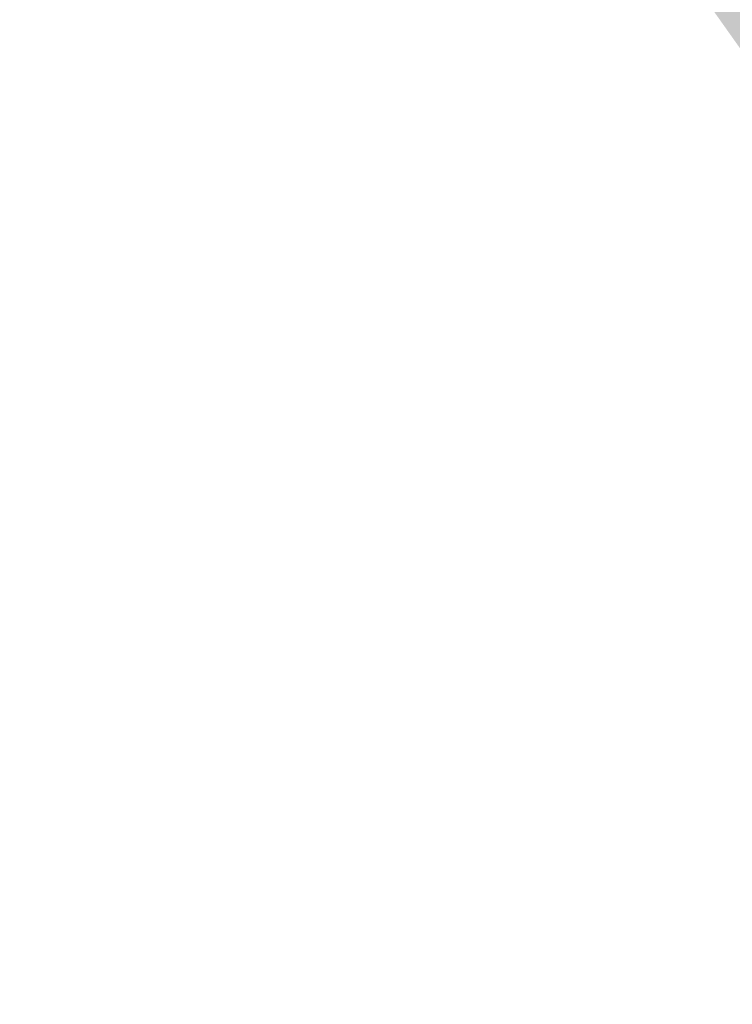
# Model space of a CAD drawing. Extents: x 306008 to 307050, y 9156110 to 9156581.
# Tile 1 of 256: x 306102.03 to 306107.48, y 9156362.55 to 9156370.08. Entities that reach past the tile are written whole.
import ezdxf

# ---------------------------------------------------------------- set-up
doc = ezdxf.new("R2010")
doc.units = 0
doc.layers.add('D32_JLN_PAGAR_HIJAU', color=7, linetype='Continuous')

msp = doc.modelspace()

# ---------------------------------------------------------------- hatches: boundary and pattern name
at = {"layer": 'D32_JLN_PAGAR_HIJAU', "true_color": 0x78aa60}
h = msp.add_hatch(color=7, dxfattribs=at)
h.dxf.hatch_style = 1
h.paths.add_polyline_path([(306112.3694, 9156365.7231), (306112.0702, 9156365.9024), (306111.7919, 9156366.1127), (306108.135, 9156369.1977), (306107.9334, 9156369.3829), (306107.7481, 9156369.5843), (306107.5804, 9156369.8007), (306104.0723, 9156374.743), (306103.9366, 9156374.9505), (306103.8172, 9156375.1677), (306086.0128, 9156410.6861), (306085.9204, 9156410.8873), (306071.8442, 9156444.5052), (306071.8046, 9156444.6044), (306062.1135, 9156470.069), (306062.0506, 9156470.25), (306055.68, 9156490.5088), (306055.6204, 9156490.7239), (306047.8909, 9156522.8704), (306034.623, 9156559.9878), (306034.5096, 9156560.382), (306032.0667, 9156571.4617), (306032.1148, 9156571.3859), (306032.1455, 9156571.3343), (306032.2572, 9156571.1295), (306032.2882, 9156571.0669), (306032.3578, 9156570.9159), (306032.4386, 9156570.7272), (306032.4388, 9156570.7268), (306032.4499, 9156570.7022), (306032.45, 9156570.7019), (306032.5584, 9156570.4725), (306032.6588, 9156570.1892), (306032.7402, 9156569.9169), (306032.7402, 9156569.9166), (306032.7464, 9156569.8971), (306032.7465, 9156569.8965), (306032.7553, 9156569.8714), (306032.7554, 9156569.8711), (306032.9098, 9156569.4467), (306032.9099, 9156569.4465), (306032.9168, 9156569.4281), (306032.917, 9156569.4277), (306032.9241, 9156569.4101), (306032.9242, 9156569.4098), (306033.0864, 9156569.0219), (306033.1597, 9156568.8267), (306034.9979, 9156560.4896), (306035.0938, 9156560.1561), (306048.3707, 9156523.0134), (306056.1065, 9156490.8408), (306056.1569, 9156490.6587), (306062.5276, 9156470.4), (306062.5808, 9156470.2468), (306072.2719, 9156444.7823), (306072.3054, 9156444.6983), (306086.3816, 9156411.0804), (306086.4598, 9156410.9102), (306104.2642, 9156375.3918), (306104.3652, 9156375.208), (306104.4801, 9156375.0324), (306107.9881, 9156370.0901), (306108.13, 9156369.907), (306108.2868, 9156369.7365), (306108.4574, 9156369.5799), (306112.1143, 9156366.4949), (306112.3498, 9156366.3169), (306112.603, 9156366.1652), (306112.871, 9156366.0416), (306120.4746, 9156363.0166), (306120.8557, 9156363.9744), (306120.2898, 9156362.552), (306112.6861, 9156365.577)])

doc.saveas('drawing.dxf')
